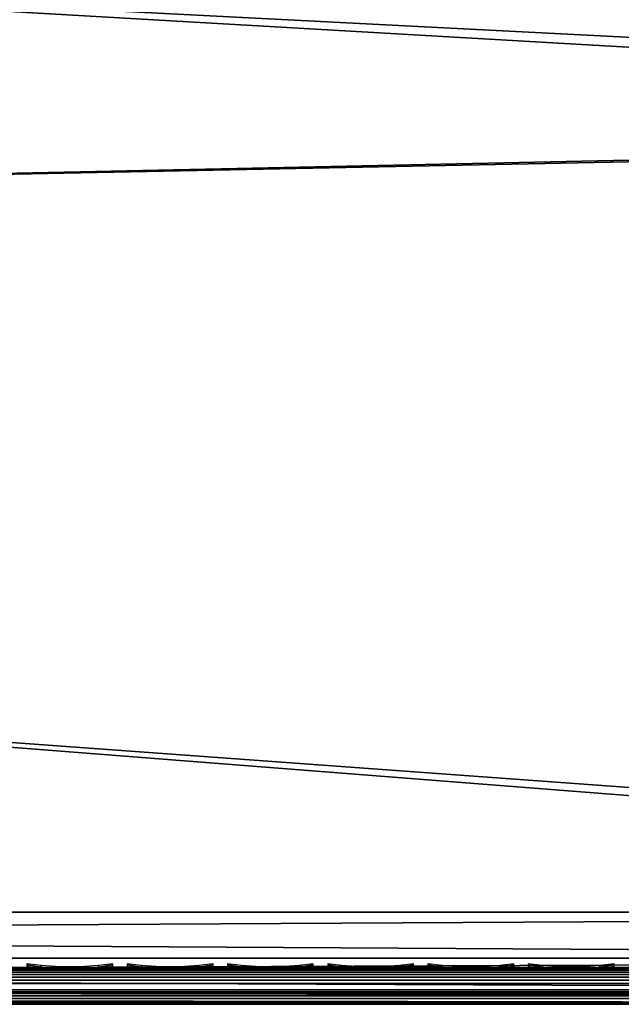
# Model space of a CAD drawing. Header units: inches. Extents: x 0 to 63.6, y -63.6 to 0.
# Tile 156 of 256: x 52.5 to 54.1, y -63.6 to -61. Entities that reach past the tile are written whole.
import ezdxf

# ---------------------------------------------------------------- set-up
doc = ezdxf.new("R2010")
doc.units = ezdxf.units.IN
doc.header["$LTSCALE"] = 0.03937
doc.header["$MEASUREMENT"] = 0
for name, color, linetype in [('A-FURN-3-ST', 151, 'Continuous'), ('A-FURN-3-ST-SEAM', 250, 'Continuous'), ('A-FURN-3-STITCH', 15, 'Continuous')]:
    doc.layers.add(name, color=color, linetype=linetype)

msp = doc.modelspace()

# ---------------------------------------------------------------- meshes
at = {"layer": 'A-FURN-3-ST'}
mesh = msp.add_polyface(dxfattribs=at)
corners = [(58.7891, -63.6396, 5.25), (36.1387, -63.6396, 5.25), (58.7891, -63.6061, 5.125), (36.1387, -63.6061, 5.125), (58.7891, -63.5146, 5.0335), (36.1387, -63.5146, 5.0335), (58.7891, -63.3896, 5), (36.1387, -63.3896, 5), (58.1891, -63.3896, 18), (36.7388, -63.3896, 18), (58.1891, -63.5146, 17.9665), (36.7388, -63.5146, 17.9665), (58.1891, -63.6061, 17.875), (36.7388, -63.6061, 17.875), (58.1891, -63.6396, 17.75), (36.7388, -63.6396, 17.75), (36.3576, -63.5924, 17.8203), (36.3841, -63.6275, 17.7562), (36.5579, -63.6275, 17.809), (36.5444, -63.5924, 17.8771), (36.5729, -63.6396, 17.7337), (36.4135, -63.6396, 17.6853), (36.5385, -63.5665, 17.9069), (36.5254, -63.4451, 17.9727), (36.5242, -63.3899, 17.9789), (36.3202, -63.4454, 17.9104), (36.3178, -63.3903, 17.9162), (36.3459, -63.5666, 17.8484), (36.4045, -61.7228, 17.9625), (36.6888, -61.7078, 18), (36.2785, -60.0581, 17.9625), (36.5619, -60.0301, 18), (58.1416, -61.2762, 18), (58.0174, -59.1659, 18), (36.3583, -58.36, 18), (57.8166, -57.0616, 18), (36.0784, -56.7009, 18), (35.7229, -55.0564, 18), (58.0995, -57.0299, 17.9625), (57.8211, -54.9239, 17.9625), (59.0391, -63.6396, 16.9), (35.8887, -63.6396, 5.5), (59.0391, -63.6396, 5.5), (35.8887, -63.6396, 16.9), (36.1377, -63.6396, 17.501), (36.2665, -63.6396, 17.6067), (36.0894, -61.7356, 5), (58.7412, -61.2543, 5), (35.9644, -60.0855, 5), (58.6158, -59.1221, 5), (35.764, -58.4429, 5), (58.413, -56.9959, 5), (35.4886, -56.8111, 5), (35.1388, -55.1937, 5)]
mesh.append_faces([[corners[k] for k in face] for face in [(0, 1, 2), (2, 1, 3), (2, 3, 4), (4, 3, 5), (4, 5, 6), (6, 5, 7), (8, 9, 10), (10, 9, 11), (10, 11, 12), (12, 11, 13), (12, 13, 14), (14, 13, 15), (16, 17, 18, 19), (19, 18, 13), (13, 18, 15), (15, 18, 20), (20, 18, 21), (21, 18, 17), (19, 13, 22), (22, 13, 11), (22, 11, 23), (23, 11, 9), (23, 9, 24), (23, 24, 25), (25, 24, 26), (27, 16, 19, 22), (25, 27, 22, 23), (28, 26, 24), (28, 24, 29), (29, 24, 9), (28, 29, 30), (30, 29, 31), (9, 8, 29), (29, 8, 32), (29, 32, 31), (31, 32, 33), (31, 33, 34), (34, 33, 35), (34, 35, 36), (36, 35, 37), (33, 38, 35), (35, 38, 39), (40, 41, 42), (42, 41, 1), (42, 1, 0), (40, 14, 15), (40, 15, 43), (44, 15, 45), (45, 15, 21), (21, 15, 20), (43, 41, 40), (7, 46, 6), (6, 46, 47), (47, 46, 48), (47, 48, 49), (49, 48, 50), (49, 50, 51), (51, 50, 52), (51, 52, 53)]])
at = {"layer": 'A-FURN-3-ST-SEAM'}
mesh = msp.add_polyface(dxfattribs=at)
corners = [(51.0302, -63.5662, 17.8563), (51.0302, -63.5524, 17.8675), (58.1805, -63.5524, 17.8675), (58.1805, -63.5662, 17.8563), (58.3568, -63.5524, 17.8512), (58.3547, -63.5662, 17.8401), (58.3625, -63.5396, 17.8831), (58.3595, -63.5431, 17.866), (58.1805, -63.5396, 17.9), (58.1805, -63.5431, 17.8826), (51.0302, -63.5396, 17.9), (51.0302, -63.5431, 17.8826), (43.8799, -63.5396, 17.9), (58.3537, -63.5829, 17.8344), (58.1805, -63.5829, 17.8505), (51.0302, -63.5829, 17.8505), (51.0302, -63.6168, 17.8588), (51.0302, -63.6006, 17.8515), (58.1805, -63.6006, 17.8515), (58.1805, -63.6168, 17.8588), (58.3538, -63.6006, 17.8354), (58.3552, -63.6168, 17.8426), (58.3603, -63.6378, 17.8701), (58.1805, -63.6378, 17.8868), (51.0302, -63.6378, 17.8868), (51.0302, -63.6345, 17.9217), (51.0302, -63.6393, 17.9045), (58.1805, -63.6393, 17.9045), (58.1805, -63.6345, 17.9217), (58.3635, -63.6393, 17.8875), (58.3666, -63.6345, 17.9044), (58.3713, -63.5741, 17.9294), (58.3698, -63.5584, 17.9214), (58.1805, -63.5584, 17.939), (58.1805, -63.5741, 17.9472), (51.0302, -63.5584, 17.939), (51.0302, -63.5741, 17.9472), (58.3673, -63.5467, 17.9082), (58.1805, -63.5467, 17.9255), (51.0302, -63.5467, 17.9255), (43.8799, -63.5467, 17.9255), (51.0302, -63.6092, 17.9459), (58.1805, -63.6092, 17.9459), (58.371, -63.6092, 17.9282), (51.0302, -63.6241, 17.9362), (58.1805, -63.6241, 17.9362), (58.3693, -63.6241, 17.9187), (43.8799, -63.5524, 17.8675), (43.8799, -63.5431, 17.8826), (43.8799, -63.6006, 17.8515), (43.8799, -63.5829, 17.8505), (43.8799, -63.6393, 17.9045), (43.8799, -63.6378, 17.8868)]
mesh.append_faces([[corners[k] for k in face] for face in [(0, 1, 2, 3), (3, 2, 4, 5), (6, 7, 8), (8, 7, 9), (8, 9, 10), (10, 9, 11), (10, 11, 12), (5, 13, 14, 3), (3, 14, 15, 0), (16, 17, 18, 19), (19, 18, 20, 21), (21, 22, 23, 19), (19, 23, 24, 16), (25, 26, 27, 28), (28, 27, 29, 30), (31, 32, 33, 34), (34, 33, 35, 36), (32, 37, 38, 33), (33, 38, 39, 35), (38, 6, 8), (38, 8, 39), (39, 8, 10), (39, 10, 40), (36, 41, 42, 34), (34, 42, 43, 31), (41, 44, 45, 42), (42, 45, 46, 43), (44, 25, 28, 45), (45, 28, 30, 46), (47, 48, 11, 1), (1, 11, 9, 2), (2, 9, 7, 4), (49, 50, 15, 17), (17, 15, 14, 18), (18, 14, 13, 20), (51, 52, 24, 26), (26, 24, 23, 27), (27, 23, 22, 29)]])
at = {"layer": 'A-FURN-3-STITCH'}
mesh = msp.add_polymesh((7, 4), dxfattribs=at)
for k, corner in enumerate([(52.5205, -63.5303, 17.9558), (52.5205, -63.5325, 17.9543), (52.5204, -63.5368, 17.9514), (52.5204, -63.5389, 17.9499), (52.559, -63.5346, 17.9615), (52.559, -63.5393, 17.9637), (52.5589, -63.5436, 17.9608), (52.5589, -63.5432, 17.9556), (52.5978, -63.5372, 17.9646), (52.5979, -63.5419, 17.9669), (52.5978, -63.5462, 17.964), (52.5978, -63.5458, 17.9588), (52.6369, -63.538, 17.9652), (52.637, -63.5427, 17.9675), (52.6369, -63.547, 17.9646), (52.6368, -63.5467, 17.9594), (52.676, -63.5372, 17.9633), (52.676, -63.5419, 17.9656), (52.676, -63.5462, 17.9627), (52.6759, -63.5458, 17.9575), (52.7147, -63.5346, 17.9589), (52.7148, -63.5393, 17.9611), (52.7147, -63.5436, 17.9582), (52.7146, -63.5432, 17.953), (52.753, -63.5303, 17.9519), (52.753, -63.5325, 17.9505), (52.7529, -63.5368, 17.9476), (52.7529, -63.539, 17.9461)]):
    mesh.set_mesh_vertex(divmod(k, 4), corner)
mesh = msp.add_polymesh((7, 4), dxfattribs=at)
for k, corner in enumerate([(52.792, -63.5303, 17.9558), (52.792, -63.5325, 17.9543), (52.792, -63.5368, 17.9514), (52.7919, -63.5389, 17.9499), (52.8305, -63.5346, 17.9615), (52.8305, -63.5393, 17.9637), (52.8305, -63.5436, 17.9608), (52.8304, -63.5432, 17.9556), (52.8694, -63.5372, 17.9646), (52.8694, -63.5419, 17.9669), (52.8694, -63.5462, 17.964), (52.8693, -63.5458, 17.9588), (52.9085, -63.538, 17.9652), (52.9085, -63.5427, 17.9675), (52.9085, -63.547, 17.9646), (52.9084, -63.5467, 17.9594), (52.9475, -63.5372, 17.9633), (52.9475, -63.5419, 17.9656), (52.9475, -63.5462, 17.9627), (52.9474, -63.5458, 17.9575), (52.9863, -63.5346, 17.9589), (52.9863, -63.5393, 17.9611), (52.9863, -63.5436, 17.9582), (52.9862, -63.5432, 17.953), (53.0245, -63.5303, 17.9519), (53.0245, -63.5325, 17.9505), (53.0244, -63.5368, 17.9476), (53.0244, -63.539, 17.9461)]):
    mesh.set_mesh_vertex(divmod(k, 4), corner)
mesh = msp.add_polymesh((7, 4), dxfattribs=at)
for k, corner in enumerate([(53.0636, -63.5303, 17.9558), (53.0635, -63.5325, 17.9543), (53.0635, -63.5368, 17.9514), (53.0635, -63.5389, 17.9499), (53.102, -63.5346, 17.9615), (53.1021, -63.5393, 17.9637), (53.102, -63.5436, 17.9608), (53.1019, -63.5432, 17.9556), (53.1409, -63.5372, 17.9646), (53.1409, -63.5419, 17.9669), (53.1409, -63.5462, 17.964), (53.1408, -63.5458, 17.9588), (53.18, -63.538, 17.9652), (53.18, -63.5427, 17.9675), (53.18, -63.547, 17.9646), (53.1799, -63.5467, 17.9594), (53.219, -63.5372, 17.9633), (53.2191, -63.5419, 17.9656), (53.219, -63.5462, 17.9627), (53.2189, -63.5458, 17.9575), (53.2578, -63.5346, 17.9589), (53.2578, -63.5393, 17.9611), (53.2578, -63.5436, 17.9582), (53.2577, -63.5432, 17.953), (53.296, -63.5303, 17.9519), (53.296, -63.5325, 17.9505), (53.296, -63.5368, 17.9476), (53.2959, -63.539, 17.9461)]):
    mesh.set_mesh_vertex(divmod(k, 4), corner)
mesh = msp.add_polymesh((7, 4), dxfattribs=at)
for k, corner in enumerate([(53.3351, -63.5303, 17.9558), (53.3351, -63.5325, 17.9543), (53.335, -63.5368, 17.9514), (53.335, -63.5389, 17.9499), (53.3735, -63.5346, 17.9615), (53.3736, -63.5393, 17.9637), (53.3735, -63.5436, 17.9608), (53.3735, -63.5432, 17.9556), (53.4124, -63.5372, 17.9646), (53.4125, -63.5419, 17.9669), (53.4124, -63.5462, 17.964), (53.4123, -63.5458, 17.9588), (53.4515, -63.538, 17.9652), (53.4516, -63.5427, 17.9675), (53.4515, -63.547, 17.9646), (53.4514, -63.5467, 17.9594), (53.4906, -63.5372, 17.9633), (53.4906, -63.5419, 17.9656), (53.4906, -63.5462, 17.9627), (53.4905, -63.5458, 17.9575), (53.5293, -63.5346, 17.9589), (53.5294, -63.5393, 17.9611), (53.5293, -63.5436, 17.9582), (53.5292, -63.5432, 17.953), (53.5676, -63.5303, 17.9519), (53.5675, -63.5325, 17.9505), (53.5675, -63.5368, 17.9476), (53.5675, -63.539, 17.9461)]):
    mesh.set_mesh_vertex(divmod(k, 4), corner)
mesh = msp.add_polymesh((7, 4), dxfattribs=at)
for k, corner in enumerate([(53.6066, -63.5303, 17.9558), (53.6066, -63.5325, 17.9543), (53.6066, -63.5368, 17.9514), (53.6065, -63.5389, 17.9499), (53.6451, -63.5346, 17.9615), (53.6451, -63.5393, 17.9637), (53.6451, -63.5436, 17.9608), (53.645, -63.5432, 17.9556), (53.684, -63.5372, 17.9646), (53.684, -63.5419, 17.9669), (53.684, -63.5462, 17.964), (53.6839, -63.5458, 17.9588), (53.7231, -63.538, 17.9652), (53.7231, -63.5427, 17.9675), (53.723, -63.547, 17.9646), (53.723, -63.5467, 17.9594), (53.7621, -63.5372, 17.9633), (53.7621, -63.5419, 17.9656), (53.7621, -63.5462, 17.9627), (53.762, -63.5458, 17.9575), (53.8009, -63.5346, 17.9589), (53.8009, -63.5393, 17.9611), (53.8009, -63.5436, 17.9582), (53.8008, -63.5432, 17.953), (53.8391, -63.5303, 17.9519), (53.8391, -63.5325, 17.9505), (53.839, -63.5368, 17.9476), (53.839, -63.539, 17.9461)]):
    mesh.set_mesh_vertex(divmod(k, 4), corner)
mesh = msp.add_polymesh((7, 4), dxfattribs=at)
for k, corner in enumerate([(53.8782, -63.5303, 17.9558), (53.8781, -63.5325, 17.9543), (53.8781, -63.5368, 17.9514), (53.8781, -63.5389, 17.9499), (53.9166, -63.5346, 17.9615), (53.9166, -63.5393, 17.9637), (53.9166, -63.5436, 17.9608), (53.9165, -63.5432, 17.9556), (53.9555, -63.5372, 17.9646), (53.9555, -63.5419, 17.9669), (53.9555, -63.5462, 17.964), (53.9554, -63.5458, 17.9588), (53.9946, -63.538, 17.9652), (53.9946, -63.5427, 17.9675), (53.9946, -63.547, 17.9646), (53.9945, -63.5467, 17.9594), (54.0336, -63.5372, 17.9633), (54.0337, -63.5419, 17.9656), (54.0336, -63.5462, 17.9627), (54.0335, -63.5458, 17.9575), (54.0724, -63.5346, 17.9589), (54.0724, -63.5393, 17.9611), (54.0724, -63.5436, 17.9582), (54.0723, -63.5432, 17.953), (54.1106, -63.5303, 17.9519), (54.1106, -63.5325, 17.9505), (54.1106, -63.5368, 17.9476), (54.1105, -63.539, 17.9461)]):
    mesh.set_mesh_vertex(divmod(k, 4), corner)

doc.saveas('drawing.dxf')
